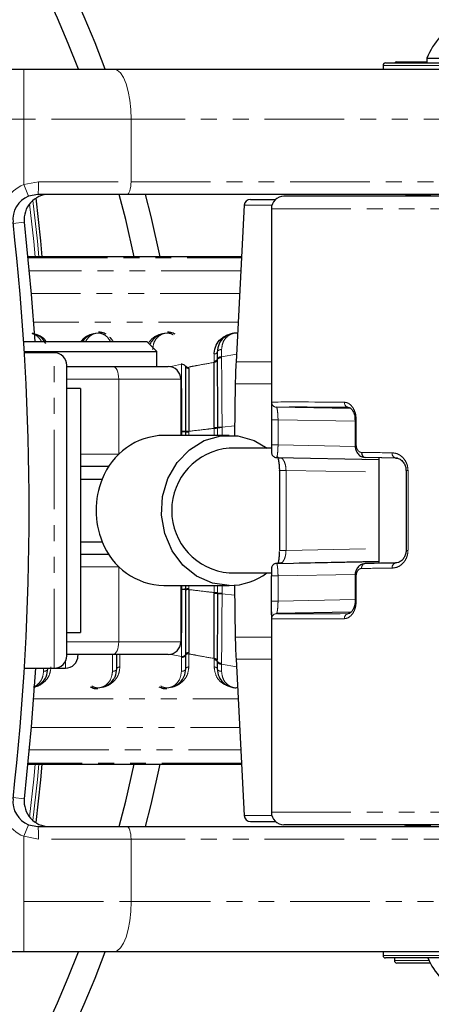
# Paper-space layout 'Surface plate' of a CAD drawing. Header units: millimetres. Extents: x 168 to 9474, y 459 to 8086.
# Tile 28 of 47: x 630 to 663, y 6046 to 6125. Entities that reach past the tile are written whole.
import ezdxf

# ---------------------------------------------------------------- set-up
doc = ezdxf.new("R2010")
doc.units = ezdxf.units.MM
doc.linetypes.add('PHANTOM', pattern=[12.7, 6.35, -1.27, 1.27, -1.27, 1.27, -1.27])
doc.layers.add('COMPONENT_GEOMETRY', color=7, linetype='Continuous')
doc.styles.add('SLDTEXTSTYLE0', font='TXT', dxfattribs={"width": 0.75})
doc.dimstyles.new('SLDDIMSTYLE0', dxfattribs={"dimtxt": 50, "dimasz": 3.302, "dimexe": 0, "dimexo": 0.0625, "dimgap": 12.5, "dimtad": 0, "dimtih": 1, "dimtoh": 1, "dimdec": 0, "dimrnd": 1e-09, "dimzin": 12, "dimdsep": 46, "dimtxsty": 'SLDTEXTSTYLE0', "dimsah": 1, "dimcen": 0.09, "dimadec": 0, "dimazin": 3, "dimtfac": 1, "dimtdec": 0, "dimtofl": 0, "dimtmove": 0, "dimatfit": 3, "dimfxl": 1, "dimfrac": 2, "dimtolj": 1, "dimtzin": 12, "dimarcsym": 0})

# ---------------------------------------------------------------- blocks, each defined once
blk = doc.blocks.new('_D_7')
at = {"layer": 'COMPONENT_GEOMETRY', "color": 7}
for p, q in [((383.679, 6084.071), (383.679, 3884.627)), ((4494.624, 6084.071), (4494.624, 3884.627)), ((383.679, 3887.802), (2365.262, 3887.802)), ((4494.624, 3887.802), (2513.04, 3887.802))]:
    blk.add_line(p, q, dxfattribs=at)
for points in [[(383.679, 3887.802), (386.981, 3887.294), (386.981, 3888.31)], [(4494.624, 3887.802), (4491.322, 3888.31), (4491.322, 3887.294)]]:
    blk.add_solid(points, dxfattribs=at)
at = {"layer": 'COMPONENT_GEOMETRY', "color": 7, "insert": (2365.262, 3912.568), "char_height": 50, "attachment_point": 1, "style": 'SLDTEXTSTYLE0'}
blk.add_mtext('4111', dxfattribs=at)

psp = doc.layouts.new('Surface plate')

# ---------------------------------------------------------------- linework, layer by layer
at = {"color": 7, "linetype": 'Continuous', "lineweight": 25}
for p, q in [((659.42, 6120.891), (659.42, 6120.591)), ((659.42, 6120.891), (659.42, 6120.591)), ((659.62, 6121.091), (676.72, 6121.091)), ((660.52, 6121.191), (662.92, 6121.191)), ((662.92, 6121.471), (662.92, 6121.091)), ((662.92, 6121.471), (673.42, 6121.471)), ((620.537, 6120.591), (630.762, 6120.591)), ((630.762, 6120.591), (637.944, 6120.591)), ((637.944, 6120.591), (680.352, 6120.591)), ((631.887, 6110.591), (631.137, 6110.445)), ((638.97, 6110.591), (631.887, 6110.591)), ((681.378, 6110.591), (638.97, 6110.591)), ((663.17, 6110.591), (663.17, 6110.441)), ((663.17, 6110.591), (663.17, 6110.441)), ((648.843, 6110.191), (650.845, 6110.191)), ((684.949, 6110.441), (651.506, 6110.441)), ((661.313, 6110.491), (663.17, 6110.491)), ((648.344, 6109.718), (647.689, 6097.213)), ((650.506, 6109.441), (650.506, 6093.43)), ((648.128, 6105.599), (631.09, 6105.599)), ((630.74, 6098.841), (640.579, 6098.841)), ((641.379, 6098.041), (640.579, 6098.841)), ((630.79, 6098.041), (641.379, 6098.041)), ((633.179, 6097.941), (630.797, 6097.941)), ((641.379, 6096.841), (641.379, 6098.041)), ((646.189, 6097.989), (646.189, 6097.415)), ((634.179, 6073.741), (634.179, 6096.941)), ((634.179, 6096.841), (637.882, 6096.841)), ((637.882, 6096.841), (642.279, 6096.841)), ((643.279, 6095.841), (643.279, 6091.341)), ((635.279, 6095.091), (634.179, 6095.091)), ((635.279, 6095.091), (635.279, 6075.591)), ((647.628, 6095.469), (647.556, 6091.324)), ((656.847, 6093.476), (650.923, 6093.586)), ((650.508, 6092.577), (650.508, 6090.577)), ((657.182, 6092.577), (657.182, 6090.577)), ((647.144, 6091.341), (641.933, 6091.341)), ((643.697, 6091.341), (643.697, 6091.602)), ((650.549, 6090.321), (647.144, 6090.321)), ((657.182, 6090.577), (657.182, 6090.577)), ((650.917, 6089.573), (659.07, 6089.423)), ((660.563, 6089.525), (657.998, 6089.573)), ((659.07, 6089.553), (659.07, 6081.13)), ((637.543, 6088.841), (635.279, 6088.841)), ((651.145, 6088.534), (651.145, 6082.149)), ((651.146, 6088.534), (651.145, 6088.534)), ((661.251, 6088.534), (661.251, 6082.149)), ((635.279, 6081.841), (637.543, 6081.841)), ((650.917, 6081.11), (659.07, 6081.26)), ((660.438, 6081.155), (657.998, 6081.11)), ((647.144, 6080.361), (650.509, 6080.361)), ((650.508, 6078.106), (650.508, 6080.106)), ((657.182, 6080.106), (657.182, 6078.106)), ((657.182, 6080.106), (657.182, 6080.106)), ((641.933, 6079.341), (647.144, 6079.341)), ((643.279, 6079.341), (643.279, 6074.841)), ((643.697, 6079.081), (643.697, 6079.341)), ((647.556, 6079.359), (647.628, 6075.214)), ((650.506, 6077.253), (650.506, 6061.241)), ((656.856, 6077.207), (650.923, 6077.097)), ((634.179, 6075.591), (635.279, 6075.591)), ((637.882, 6073.841), (634.179, 6073.841)), ((635.079, 6073.841), (635.079, 6073.742)), ((642.279, 6073.841), (637.882, 6073.841)), ((638.179, 6072.694), (638.179, 6073.841)), ((643.679, 6072.694), (643.679, 6073.792)), ((646.189, 6073.268), (646.189, 6072.694)), ((647.689, 6073.47), (648.344, 6060.965)), ((630.799, 6072.741), (633.179, 6072.741)), ((633.179, 6072.741), (634.079, 6072.741)), ((631.09, 6065.084), (648.128, 6065.084)), ((631.137, 6060.238), (631.887, 6060.091)), ((648.843, 6060.491), (650.845, 6060.491)), ((684.949, 6060.241), (651.506, 6060.241)), ((661.313, 6060.191), (663.17, 6060.191)), ((663.17, 6060.241), (663.17, 6060.091)), ((663.17, 6060.241), (663.17, 6060.091)), ((631.887, 6060.091), (638.97, 6060.091)), ((638.97, 6060.091), (681.378, 6060.091)), ((630.762, 6050.091), (620.537, 6050.091)), ((637.944, 6050.091), (630.762, 6050.091)), ((680.352, 6050.091), (637.944, 6050.091)), ((659.42, 6050.091), (659.42, 6049.791)), ((659.42, 6050.091), (659.42, 6049.791)), ((676.72, 6049.591), (659.62, 6049.591)), ((676.72, 6049.591), (659.62, 6049.591)), ((660.32, 6049.591), (660.32, 6049.391)), ((663.183, 6049.191), (660.52, 6049.191))]:
    psp.add_line(p, q, dxfattribs=at)
at = {"color": 8, "linetype": 'PHANTOM', "lineweight": 18}
for p, q in [((676.92, 6120.891), (659.42, 6120.891)), ((630.762, 6120.591), (630.762, 6116.591)), ((630.762, 6116.591), (620.854, 6116.591)), ((639.312, 6116.591), (630.762, 6116.591)), ((630.762, 6111.372), (630.762, 6116.591)), ((639.312, 6111.591), (639.312, 6116.591)), ((681.72, 6116.591), (639.312, 6116.591)), ((630.762, 6111.372), (631.934, 6111.591)), ((630.762, 6111.372), (631.137, 6110.445)), ((631.934, 6111.591), (639.312, 6111.591)), ((639.312, 6111.591), (681.72, 6111.591)), ((650.545, 6109.718), (648.344, 6109.718)), ((650.506, 6109.441), (685.188, 6109.441)), ((630.8, 6108.37), (629.911, 6108.271)), ((648.128, 6105.599), (631.09, 6105.599)), ((631.097, 6105.527), (648.125, 6105.527)), ((648.069, 6104.472), (631.197, 6104.472)), ((647.975, 6102.667), (631.356, 6102.667)), ((647.855, 6100.379), (631.534, 6100.379)), ((633.179, 6072.741), (633.179, 6097.941)), ((646.534, 6098.196), (646.534, 6097.614)), ((645.942, 6097.273), (645.942, 6097.841)), ((645.942, 6097.169), (645.942, 6097.273)), ((646.189, 6097.415), (646.189, 6097.353)), ((646.534, 6097.614), (647.721, 6097.821)), ((646.534, 6097.614), (646.534, 6097.55)), ((647.689, 6097.213), (650.506, 6097.213)), ((642.375, 6096.822), (643.334, 6097.014)), ((643.334, 6097.014), (643.334, 6097.082)), ((643.679, 6096.825), (643.679, 6096.891)), ((643.925, 6096.8), (643.925, 6096.756)), ((643.925, 6096.756), (643.925, 6096.691)), ((638.332, 6095.841), (634.179, 6095.841)), ((638.332, 6095.841), (638.332, 6089.841)), ((643.279, 6095.841), (638.332, 6095.841)), ((650.506, 6095.469), (647.628, 6095.469)), ((651.039, 6092.577), (650.508, 6092.577)), ((651.039, 6092.577), (657.182, 6092.464)), ((651.039, 6090.577), (651.039, 6092.577)), ((657.182, 6092.577), (657.279, 6092.577)), ((657.279, 6090.577), (657.279, 6092.577)), ((643.378, 6091.622), (643.378, 6091.667)), ((643.697, 6091.646), (643.697, 6091.676)), ((643.924, 6091.662), (643.924, 6091.632)), ((645.943, 6091.926), (645.943, 6091.967)), ((645.943, 6091.899), (645.943, 6091.926)), ((645.943, 6091.341), (645.943, 6091.899)), ((646.206, 6091.981), (646.207, 6091.94)), ((646.207, 6091.94), (646.207, 6091.911)), ((646.207, 6091.911), (646.207, 6091.341)), ((647.569, 6092.108), (646.576, 6091.999)), ((646.576, 6091.999), (646.576, 6091.957)), ((643.378, 6091.622), (643.279, 6091.609)), ((643.378, 6091.341), (643.378, 6091.622)), ((643.697, 6091.602), (643.697, 6091.646)), ((643.924, 6091.632), (643.924, 6091.588)), ((643.924, 6091.588), (643.924, 6091.341)), ((651.039, 6090.577), (650.508, 6090.577)), ((657.188, 6090.463), (651.039, 6090.577)), ((657.182, 6090.577), (657.279, 6090.577)), ((635.279, 6089.841), (638.332, 6089.841)), ((638.332, 6089.841), (638.332, 6089.816)), ((659.07, 6089.403), (651.24, 6089.548)), ((651.676, 6088.534), (651.146, 6088.534)), ((651.676, 6088.534), (659.07, 6088.397)), ((651.676, 6088.534), (651.676, 6082.149)), ((661.251, 6088.534), (661.407, 6088.534)), ((661.407, 6088.534), (661.407, 6082.149)), ((651.676, 6082.149), (659.07, 6082.286)), ((651.676, 6082.149), (651.145, 6082.149)), ((661.251, 6082.149), (661.407, 6082.149)), ((638.332, 6080.841), (635.279, 6080.841)), ((638.332, 6080.867), (638.332, 6080.841)), ((638.332, 6080.841), (638.332, 6074.841)), ((659.07, 6081.28), (651.24, 6081.135)), ((651.039, 6080.106), (650.508, 6080.106)), ((657.199, 6080.22), (651.039, 6080.106)), ((651.039, 6080.106), (651.039, 6078.106)), ((657.182, 6080.106), (657.279, 6080.106)), ((657.279, 6080.106), (657.279, 6078.106)), ((643.378, 6079.061), (643.279, 6079.074)), ((643.697, 6079.037), (643.697, 6079.081)), ((643.924, 6079.341), (643.924, 6079.095)), ((643.924, 6079.095), (643.924, 6079.051)), ((645.943, 6078.784), (645.943, 6079.341)), ((646.207, 6079.341), (646.207, 6078.772)), ((646.576, 6079.341), (646.576, 6078.726)), ((643.378, 6079.016), (643.378, 6079.061)), ((643.697, 6079.007), (643.697, 6079.036)), ((643.924, 6079.051), (643.924, 6079.021)), ((645.943, 6078.756), (645.943, 6078.784)), ((645.943, 6078.716), (645.943, 6078.756)), ((646.207, 6078.743), (646.206, 6078.702)), ((646.207, 6078.772), (646.207, 6078.743)), ((646.576, 6078.726), (646.576, 6078.684)), ((647.569, 6078.575), (646.576, 6078.684)), ((651.039, 6078.106), (650.508, 6078.106)), ((651.039, 6078.106), (657.182, 6078.219)), ((657.279, 6078.106), (657.182, 6078.106)), ((650.506, 6075.214), (647.628, 6075.214)), ((634.179, 6074.841), (638.332, 6074.841)), ((638.332, 6074.841), (643.279, 6074.841)), ((637.834, 6072.487), (637.834, 6073.841)), ((638.425, 6073.841), (638.425, 6072.841)), ((642.375, 6073.861), (643.334, 6073.668)), ((643.334, 6072.487), (643.334, 6073.601)), ((643.679, 6073.791), (643.679, 6073.858)), ((643.925, 6073.992), (643.925, 6073.883)), ((643.925, 6073.883), (643.925, 6072.841)), ((634.079, 6072.741), (634.079, 6073.306)), ((645.942, 6073.472), (645.942, 6073.514)), ((645.942, 6073.41), (645.942, 6073.472)), ((645.942, 6072.841), (645.942, 6073.41)), ((646.189, 6073.373), (646.189, 6073.33)), ((646.189, 6073.33), (646.189, 6073.268)), ((646.534, 6073.133), (646.534, 6073.069)), ((646.534, 6073.069), (647.721, 6072.861)), ((646.534, 6073.069), (646.534, 6072.487)), ((647.689, 6073.47), (650.506, 6073.47)), ((632.334, 6072.487), (632.334, 6072.741)), ((631.534, 6070.303), (647.855, 6070.303)), ((631.356, 6068.016), (647.975, 6068.016)), ((631.197, 6066.211), (648.069, 6066.211)), ((631.09, 6065.084), (648.128, 6065.084)), ((648.125, 6065.156), (631.097, 6065.156)), ((630.8, 6062.313), (629.911, 6062.412)), ((650.506, 6061.241), (685.188, 6061.241)), ((630.762, 6059.311), (631.137, 6060.238)), ((650.545, 6060.965), (648.344, 6060.965)), ((631.934, 6059.091), (630.762, 6059.311)), ((630.762, 6059.311), (630.762, 6054.091)), ((639.312, 6059.091), (631.934, 6059.091)), ((639.312, 6059.091), (639.312, 6054.091)), ((681.72, 6059.091), (639.312, 6059.091)), ((620.854, 6054.091), (630.762, 6054.091)), ((630.762, 6050.091), (630.762, 6054.091)), ((630.762, 6054.091), (639.312, 6054.091)), ((639.312, 6054.091), (681.72, 6054.091)), ((659.42, 6049.791), (676.92, 6049.791)), ((660.32, 6049.391), (663.082, 6049.391))]:
    psp.add_line(p, q, dxfattribs=at)
at = {"color": 8, "linetype": 'PHANTOM', "lineweight": 18, "flags": 128}
for points in [[(637.944, 6120.591), (638.211, 6120.515), (638.468, 6120.287), (638.704, 6119.917), (638.911, 6119.42), (639.082, 6118.814), (639.208, 6118.122), (639.286, 6117.372), (639.312, 6116.591)], [(639.312, 6111.591), (639.306, 6111.396), (639.286, 6111.209), (639.255, 6111.036), (639.212, 6110.884), (639.16, 6110.76), (639.101, 6110.668), (639.037, 6110.611), (638.97, 6110.591)], [(631.668, 6105.599), (631.548, 6106.815), (631.218, 6109.831)], [(631.48, 6110.105), (631.838, 6106.844), (631.962, 6105.599)], [(637.882, 6096.841), (637.97, 6096.822), (638.054, 6096.765), (638.132, 6096.673), (638.2, 6096.549), (638.256, 6096.397), (638.298, 6096.224), (638.323, 6096.036), (638.332, 6095.841)], [(637.882, 6073.841), (637.97, 6073.861), (638.054, 6073.918), (638.132, 6074.01), (638.2, 6074.134), (638.256, 6074.286), (638.298, 6074.459), (638.323, 6074.646), (638.332, 6074.841)], [(631.218, 6060.852), (631.548, 6063.868), (631.668, 6065.084)], [(631.962, 6065.084), (631.838, 6063.838), (631.48, 6060.578)], [(638.97, 6060.091), (639.037, 6060.072), (639.101, 6060.015), (639.16, 6059.923), (639.212, 6059.799), (639.255, 6059.647), (639.286, 6059.474), (639.306, 6059.286), (639.312, 6059.091)], [(637.944, 6050.091), (638.211, 6050.168), (638.468, 6050.396), (638.704, 6050.766), (638.911, 6051.263), (639.082, 6051.869), (639.208, 6052.561), (639.286, 6053.311), (639.312, 6054.091)]]:
    psp.add_lwpolyline(points, dxfattribs=at)
at = {"color": 7, "linetype": 'Continuous', "lineweight": 25, "flags": 128}
for points in [[(639.562, 6105.599), (638.885, 6108.575), (638.37, 6110.591)], [(640.438, 6110.591), (640.881, 6108.83), (641.605, 6105.599)], [(631.707, 6110.275), (632.083, 6106.869), (632.208, 6105.599)], [(630.8, 6108.37), (631.359, 6102.628), (631.64, 6098.841)], [(647.144, 6079.341), (645.8, 6079.53), (644.54, 6080.084), (643.444, 6080.968), (642.581, 6082.126), (642.004, 6083.487), (641.75, 6084.965), (641.835, 6086.466), (642.254, 6087.896), (642.98, 6089.166), (643.967, 6090.196), (645.155, 6090.92), (646.467, 6091.294), (647.822, 6091.294), (649.134, 6090.92), (650.159, 6090.321)], [(650.917, 6081.11), (650.84, 6081.101), (650.796, 6081.089)], [(631.697, 6072.741), (631.359, 6068.054), (630.8, 6062.313)], [(632.208, 6065.084), (632.083, 6063.814), (631.707, 6060.408)], [(638.37, 6060.091), (638.885, 6062.108), (639.562, 6065.084)], [(641.605, 6065.084), (640.881, 6061.853), (640.438, 6060.091)]]:
    psp.add_lwpolyline(points, dxfattribs=at)
at = {"color": 7, "linetype": 'Continuous', "lineweight": 25}
for centre, radius, start, end in [((543.679, 6085.341), 158.5, 13.27092, 135), ((543.679, 6085.341), 160, 135, 345.74694), ((543.679, 6085.341), 158.5, 135, 346.74539), ((543.679, 6085.341), 100, 20.6403, 339.3597), ((543.679, 6085.341), 98, 21.0814, 338.9186), ((668.17, 6119.392), 5.647, 117.70087, 158.38979), ((659.62, 6120.891), 0.2, 90, 180), ((660.52, 6120.991), 0.2, 90, 150), ((632.787, 6108.591), 2, 90, 186.35649), ((631.887, 6108.591), 2, 112.04166, 186.35649), ((648.843, 6109.691), 0.5, 90, 177), ((651.506, 6109.441), 1, 90, 180), ((661.313, 6109.991), 0.5, 90, 115.84193), ((423.179, 6085.341), 208, 353.64351, 6.35649), ((633.179, 6096.941), 1, 0, 90), ((697.62, 6094.596), 50, 177, 179), ((642.279, 6095.841), 1, 0, 90), ((642.053, 6085.974), 5.369, 91.28485, 159.64484), ((647.554, 6085.341), 4.997, 94.70681, 265.29319), ((650.923, 6089.972), 0.399, 245.26176, 269.07235), ((658.065, 6089.927), 0.361, 172.72817, 259.27056), ((643.122, 6085.341), 6.595, 157.72302, 202.27698), ((642.078, 6084.744), 5.405, 200.61368, 268.45663), ((647.111, 6084.404), 5.063, 270.37442, 307.01307), ((697.62, 6076.087), 50, 181, 183), ((642.279, 6074.841), 1, 270, 0), ((633.179, 6073.741), 1, 270, 0), ((634.079, 6073.741), 1, 270, 0), ((631.887, 6062.091), 2, 173.64351, 247.95834), ((632.787, 6062.091), 2, 173.64351, 270), ((651.506, 6061.241), 1, 180, 270), ((648.843, 6060.991), 0.5, 183, 270), ((661.313, 6060.691), 0.5, 244.15807, 270), ((659.62, 6049.791), 0.2, 180, 270), ((660.52, 6049.391), 0.2, 180, 270), ((668.17, 6051.841), 5.647, 203.47789, 242.29913)]:
    psp.add_arc(centre, radius, start, end, dxfattribs=at)
at = {"color": 8, "linetype": 'PHANTOM', "lineweight": 18}
for centre, radius, start, end in [((631.887, 6108.591), 3, 112.04166, 186.35649), ((626.57, 6111.342), 5.37, 351.96611, 2.66233), ((645.968, 6097.513), 0.241, 263.77682, 336.05829), ((646.497, 6097.278), 0.338, 83.77682, 156.05829), ((643.374, 6096.678), 0.338, 25.61759, 96.79022), ((643.896, 6096.931), 0.242, 206.04079, 276.883), ((650.93, 6093.985), 0.4, 179.99124, 269.02052), ((656.699, 6093.948), 0.366, 174.07079, 261.52084), ((643.875, 6092.743), 1.082, 260.53807, 272.6216), ((645.991, 6093.503), 1.537, 268.20123, 278.05155), ((645.996, 6093.614), 1.715, 268.21149, 277.03687), ((646.504, 6089.618), 2.381, 88.28304, 97.18478), ((643.443, 6090.098), 1.525, 80.42762, 92.43389), ((643.878, 6092.677), 1.09, 260.43264, 272.43283), ((660.492, 6089.889), 0.354, 170.51852, 254.68342), ((658.065, 6080.755), 0.361, 100.72944, 187.27183), ((660.492, 6080.793), 0.354, 105.31658, 189.48148), ((643.443, 6080.585), 1.525, 267.56611, 279.57238), ((643.878, 6078.006), 1.09, 87.56717, 99.56736), ((643.875, 6077.939), 1.082, 87.3784, 99.46193), ((645.996, 6077.069), 1.715, 82.96313, 91.78851), ((645.991, 6077.18), 1.537, 81.94845, 91.79877), ((646.504, 6081.065), 2.381, 262.81522, 271.71696), ((650.93, 6076.697), 0.4, 90.97948, 180.00876), ((656.699, 6076.735), 0.366, 98.47916, 185.92921), ((643.374, 6074.004), 0.338, 263.20978, 334.38241), ((643.896, 6073.752), 0.242, 83.11699, 153.95921), ((645.968, 6073.273), 0.242, 24.27163, 96.07995), ((645.968, 6073.17), 0.241, 23.94171, 96.22318), ((646.497, 6073.405), 0.338, 203.94171, 276.22318), ((631.887, 6062.091), 3, 173.64351, 247.95834), ((626.57, 6059.341), 5.37, 357.33767, 8.03389)]:
    psp.add_arc(centre, radius, start, end, dxfattribs=at)
for centre, major_axis, ratio, start_param, end_param in [((678.506, 6093.526), (28, -0.453), 0.005884, 2.484714, 3.100424), ((678.5, 6093.126), (27.6, -0.453), 0.005969, 2.484717, 3.100427), ((678.506, 6089.526), (28, -0.453), 0.005884, 2.286203, 2.408156), ((678.5, 6089.126), (27.6, -0.453), 0.005969, 2.286206, 2.408159), ((678.506, 6081.156), (28, 0.453), 0.005884, 3.875029, 3.996982), ((678.5, 6081.556), (27.6, 0.453), 0.005969, 3.875026, 3.996979), ((678.5, 6077.556), (27.6, 0.453), 0.005969, 3.182759, 3.798469), ((678.506, 6077.156), (28, 0.453), 0.005884, 3.182761, 3.798472)]:
    psp.add_ellipse(centre, major_axis=major_axis, ratio=ratio, start_param=start_param, end_param=end_param, dxfattribs=at)
at = {"color": 7, "linetype": 'Continuous', "lineweight": 25}
for centre, major_axis, start_param, end_param in [((678.5, 6089.126), (27.6, -0.453), 3.176984, 3.298937), ((678.5, 6081.556), (27.6, 0.453), 2.984248, 3.106201)]:
    psp.add_ellipse(centre, major_axis=major_axis, ratio=0.005969, start_param=start_param, end_param=end_param, dxfattribs=at)
for points, knots in [([(637.327, 6099.418), (637.219, 6099.471), (637.034, 6099.563), (636.814, 6099.575), (636.722, 6099.58)], [0, 0, 0, 0, 0.582959, 1, 1, 1, 1]), ([(642.827, 6099.418), (642.719, 6099.471), (642.534, 6099.563), (642.314, 6099.575), (642.222, 6099.58)], [0, 0, 0, 0, 0.582959, 1, 1, 1, 1]), ([(632.519, 6098.669), (632.418, 6098.832), (632.248, 6099.105), (631.852, 6099.353), (631.579, 6099.461), (631.446, 6099.473), (631.423, 6099.475)], [0, 0, 0, 0, 0.456921, 0.767867, 0.959152, 1, 1, 1, 1]), ([(636.331, 6099.457), (636.298, 6099.449), (636.137, 6099.405), (635.791, 6099.233), (635.549, 6099.014), (635.454, 6098.847), (635.451, 6098.841)], [0, 0, 0, 0, 0.081369, 0.39528, 0.980228, 1, 1, 1, 1]), ([(637.885, 6098.841), (637.834, 6098.929), (637.765, 6099.047), (637.649, 6099.143), (637.619, 6099.168)], [0, 0, 0, 0, 0.746078, 1, 1, 1, 1]), ([(641.831, 6099.457), (641.798, 6099.449), (641.637, 6099.405), (641.285, 6099.235), (641.017, 6098.943), (640.845, 6098.704), (640.826, 6098.609), (640.823, 6098.597)], [0, 0, 0, 0, 0.0629719, 0.3059102, 0.7586061, 0.968464, 1, 1, 1, 1]), ([(645.942, 6097.841), (645.942, 6097.865), (645.946, 6098.106), (646.058, 6098.543), (646.411, 6099.032), (646.863, 6099.313), (647.169, 6099.436), (647.312, 6099.45), (647.323, 6099.451)], [0, 0, 0, 0, 0.034092, 0.345994, 0.646826, 0.854084, 0.988686, 1, 1, 1, 1]), ([(647.808, 6099.486), (647.766, 6099.492), (647.62, 6099.512), (647.359, 6099.473), (647.008, 6099.358), (646.616, 6099.091), (646.269, 6098.627), (646.217, 6098.213), (646.189, 6097.989)], [0, 0, 0, 0, 0.041508, 0.143391, 0.250153, 0.424353, 0.689715, 1, 1, 1, 1]), ([(645.943, 6091.967), (645.943, 6092.04), (645.943, 6092.999), (645.942, 6094.335), (645.942, 6095.898), (645.942, 6096.68), (645.942, 6097.102), (645.942, 6097.169)], [0, 0, 0, 0, 0.038421, 0.501138, 0.704054, 0.953619, 1, 1, 1, 1]), ([(646.189, 6097.352), (646.189, 6097.27), (646.191, 6096.824), (646.194, 6096.005), (646.2, 6094.338), (646.204, 6092.961), (646.206, 6091.981)], [0, 0, 0, 0, 0.055685, 0.303138, 0.50423, 1, 1, 1, 1]), ([(643.697, 6091.676), (643.696, 6091.773), (643.694, 6092.719), (643.69, 6094.048), (643.684, 6095.66), (643.681, 6096.402), (643.679, 6096.825)], [0, 0, 0, 0, 0.051672, 0.505066, 0.717512, 1, 1, 1, 1]), ([(643.925, 6096.691), (643.925, 6096.661), (643.925, 6096.263), (643.925, 6095.51), (643.925, 6093.896), (643.924, 6092.585), (643.924, 6091.662)], [0, 0, 0, 0, 0.021195, 0.282969, 0.495586, 1, 1, 1, 1]), ([(650.511, 6093.795), (650.509, 6093.75), (650.505, 6093.63), (650.507, 6093.281), (650.508, 6092.894), (650.508, 6092.655), (650.508, 6092.577)], [0, 0, 0, 0, 0.200944, 0.5335, 0.849233, 1, 1, 1, 1]), ([(656.664, 6093.572), (656.698, 6093.571), (656.763, 6093.569), (656.942, 6093.409), (657.088, 6093.144), (657.175, 6092.848), (657.174, 6092.649), (657.174, 6092.577)], [0, 0, 0, 0, 0.239021, 0.46323, 0.666668, 0.879951, 1, 1, 1, 1]), ([(650.508, 6090.577), (650.508, 6090.547), (650.508, 6090.449), (650.509, 6090.341), (650.509, 6090.286), (650.509, 6090.283)], [0, 0, 0, 0, 0.293007, 0.958254, 1, 1, 1, 1]), ([(650.51, 6090.283), (650.51, 6090.242), (650.511, 6090.131), (650.515, 6090.023), (650.519, 6089.953), (650.531, 6089.881), (650.558, 6089.801), (650.611, 6089.715), (650.682, 6089.644), (650.741, 6089.622), (650.759, 6089.615)], [0, 0, 0, 0, 0.13772, 0.381793, 0.545478, 0.633775, 0.708839, 0.812444, 0.940276, 1, 1, 1, 1]), ([(657.19, 6090.577), (657.188, 6090.535), (657.18, 6090.369), (657.268, 6090.076), (657.462, 6089.786), (657.726, 6089.605), (657.912, 6089.587), (657.997, 6089.578)], [0, 0, 0, 0, 0.082159, 0.32898, 0.593444, 0.813621, 1, 1, 1, 1]), ([(651.004, 6089.622), (651.007, 6089.617), (651.02, 6089.585), (651.066, 6089.423), (651.115, 6089.126), (651.144, 6088.793), (651.143, 6088.598), (651.142, 6088.534)], [0, 0, 0, 0, 0.048838, 0.289747, 0.602162, 0.869881, 1, 1, 1, 1]), ([(660.42, 6089.522), (660.513, 6089.517), (660.7, 6089.509), (660.971, 6089.297), (661.156, 6089.015), (661.246, 6088.748), (661.243, 6088.589), (661.242, 6088.533)], [0, 0, 0, 0, 0.262738, 0.529198, 0.738317, 0.908061, 1, 1, 1, 1]), ([(635.279, 6087.841), (635.49, 6087.841), (636.068, 6087.841), (636.65, 6087.841), (637.02, 6087.841)], [0, 0, 0, 0, 0.366291, 1, 1, 1, 1]), ([(635.279, 6082.841), (635.49, 6082.841), (636.068, 6082.841), (636.65, 6082.841), (637.02, 6082.841)], [0, 0, 0, 0, 0.366291, 1, 1, 1, 1]), ([(651.141, 6082.058), (651.14, 6081.991), (651.139, 6081.791), (651.105, 6081.491), (651.064, 6081.252), (651.042, 6081.184), (651.038, 6081.172)], [0, 0, 0, 0, 0.180362, 0.533424, 0.916142, 1, 1, 1, 1]), ([(661.25, 6082.149), (661.25, 6082.144), (661.26, 6082.043), (661.215, 6081.836), (661.1, 6081.56), (660.9, 6081.323), (660.649, 6081.16), (660.482, 6081.153), (660.402, 6081.15)], [0, 0, 0, 0, 0.00821, 0.166547, 0.333583, 0.531421, 0.774882, 1, 1, 1, 1]), ([(650.797, 6081.086), (650.764, 6081.074), (650.697, 6081.048), (650.622, 6080.979), (650.571, 6080.906), (650.542, 6080.839), (650.529, 6080.788), (650.522, 6080.748), (650.516, 6080.688), (650.512, 6080.595), (650.509, 6080.415), (650.508, 6080.239), (650.508, 6080.136), (650.508, 6080.106)], [0, 0, 0, 0, 0.0786911, 0.1561842, 0.2222995, 0.2778493, 0.3214575, 0.3604929, 0.4181091, 0.5944881, 0.7748673, 0.9325487, 1, 1, 1, 1]), ([(657.994, 6081.099), (657.912, 6081.093), (657.732, 6081.081), (657.49, 6080.917), (657.299, 6080.665), (657.189, 6080.376), (657.195, 6080.18), (657.197, 6080.106)], [0, 0, 0, 0, 0.1802367, 0.3919661, 0.6130173, 0.8546596, 1, 1, 1, 1]), ([(643.679, 6073.858), (643.679, 6073.89), (643.681, 6074.298), (643.684, 6075.069), (643.69, 6076.72), (643.694, 6078.063), (643.697, 6079.007)], [0, 0, 0, 0, 0.022107, 0.283651, 0.496206, 1, 1, 1, 1]), ([(643.924, 6079.021), (643.924, 6078.928), (643.924, 6078.007), (643.925, 6076.711), (643.925, 6075.134), (643.925, 6074.407), (643.925, 6073.992)], [0, 0, 0, 0, 0.050673, 0.503819, 0.716324, 1, 1, 1, 1]), ([(645.942, 6073.514), (645.942, 6073.581), (645.942, 6074.004), (645.942, 6074.786), (645.942, 6076.412), (645.943, 6077.758), (645.943, 6078.716)], [0, 0, 0, 0, 0.0466064, 0.2962956, 0.499313, 1, 1, 1, 1]), ([(646.206, 6078.702), (646.206, 6078.627), (646.204, 6077.647), (646.2, 6076.28), (646.194, 6074.678), (646.191, 6073.876), (646.189, 6073.441), (646.189, 6073.373)], [0, 0, 0, 0, 0.038183, 0.500666, 0.703622, 0.953369, 1, 1, 1, 1]), ([(650.508, 6077.007), (650.507, 6077.017), (650.505, 6077.107), (650.507, 6077.407), (650.508, 6077.788), (650.508, 6078.028), (650.508, 6078.106)], [0, 0, 0, 0, 0.047595, 0.443972, 0.820299, 1, 1, 1, 1]), ([(657.179, 6078.105), (657.18, 6078.091), (657.188, 6077.962), (657.143, 6077.715), (657.033, 6077.416), (656.875, 6077.202), (656.728, 6077.103), (656.676, 6077.104), (656.652, 6077.104)], [0, 0, 0, 0, 0.023937, 0.213792, 0.408242, 0.610928, 0.824119, 1, 1, 1, 1]), ([(631.533, 6071.229), (631.55, 6071.232), (631.697, 6071.255), (631.981, 6071.4), (632.314, 6071.669), (632.607, 6072.11), (632.652, 6072.473), (632.679, 6072.694)], [0, 0, 0, 0, 0.0195933, 0.1741109, 0.4023389, 0.6370378, 1, 1, 1, 1]), ([(637.036, 6071.225), (637.069, 6071.234), (637.23, 6071.277), (637.58, 6071.448), (637.864, 6071.736), (638.116, 6072.168), (638.153, 6072.473), (638.179, 6072.694)], [0, 0, 0, 0, 0.0414369, 0.2012956, 0.4991793, 0.6372704, 1, 1, 1, 1]), ([(642.536, 6071.225), (642.569, 6071.234), (642.73, 6071.277), (643.08, 6071.448), (643.364, 6071.736), (643.616, 6072.168), (643.653, 6072.473), (643.679, 6072.694)], [0, 0, 0, 0, 0.041437, 0.201296, 0.499179, 0.63727, 1, 1, 1, 1]), ([(646.189, 6072.694), (646.216, 6072.473), (646.265, 6072.074), (646.594, 6071.619), (646.972, 6071.341), (647.339, 6071.212), (647.621, 6071.171), (647.767, 6071.191), (647.808, 6071.196)], [0, 0, 0, 0, 0.30587, 0.554704, 0.73129, 0.855194, 0.959996, 1, 1, 1, 1]), ([(636.04, 6071.265), (636.148, 6071.212), (636.333, 6071.12), (636.553, 6071.108), (636.645, 6071.103)], [0, 0, 0, 0, 0.582959, 1, 1, 1, 1]), ([(641.54, 6071.265), (641.648, 6071.212), (641.833, 6071.12), (642.053, 6071.108), (642.145, 6071.103)], [0, 0, 0, 0, 0.582959, 1, 1, 1, 1])]:
    psp.add_open_spline(points, degree=3, knots=knots, dxfattribs=at)
at = {"color": 8, "linetype": 'PHANTOM', "lineweight": 18}
for points, knots in [([(632.167, 6098.841), (632.086, 6098.972), (631.953, 6099.188), (631.669, 6099.398), (631.483, 6099.454), (631.423, 6099.472)], [0, 0, 0, 0, 0.507087, 0.841264, 1, 1, 1, 1]), ([(631.424, 6099.464), (631.474, 6099.46), (631.656, 6099.446), (631.996, 6099.318), (632.348, 6099.119), (632.484, 6098.919), (632.537, 6098.841)], [0, 0, 0, 0, 0.097436, 0.355754, 0.751941, 1, 1, 1, 1]), ([(635.314, 6098.841), (635.435, 6098.978), (635.638, 6099.207), (636.009, 6099.375), (636.2, 6099.426), (636.241, 6099.436)], [0, 0, 0, 0, 0.536909, 0.901806, 1, 1, 1, 1]), ([(637.667, 6098.841), (637.587, 6098.973), (637.455, 6099.192), (637.15, 6099.402), (636.889, 6099.496), (636.662, 6099.518), (636.437, 6099.485), (636.195, 6099.387), (635.905, 6099.18), (635.774, 6098.972), (635.692, 6098.841)], [0, 0, 0, 0, 0.211131, 0.350207, 0.437597, 0.506092, 0.574437, 0.663676, 0.789162, 1, 1, 1, 1]), ([(640.684, 6098.68), (640.701, 6098.709), (640.818, 6098.917), (641.112, 6099.185), (641.509, 6099.376), (641.7, 6099.426), (641.741, 6099.436)], [0, 0, 0, 0, 0.087955, 0.617141, 0.918818, 1, 1, 1, 1]), ([(642.682, 6099.357), (642.655, 6099.376), (642.57, 6099.438), (642.387, 6099.494), (642.163, 6099.518), (641.937, 6099.485), (641.694, 6099.387), (641.408, 6099.178), (641.111, 6098.785), (641.063, 6098.416), (641.034, 6098.196)], [0, 0, 0, 0, 0.039867, 0.126673, 0.194708, 0.262596, 0.351237, 0.475884, 0.688008, 1, 1, 1, 1]), ([(647.808, 6099.496), (647.76, 6099.503), (647.644, 6099.518), (647.437, 6099.484), (647.194, 6099.388), (646.908, 6099.177), (646.611, 6098.785), (646.563, 6098.416), (646.534, 6098.196)], [0, 0, 0, 0, 0.057028, 0.136523, 0.240319, 0.386276, 0.634666, 1, 1, 1, 1]), ([(646.189, 6097.989), (646.195, 6098.007), (646.211, 6098.057), (646.28, 6098.127), (646.396, 6098.185), (646.488, 6098.192), (646.534, 6098.196)], [0, 0, 0, 0, 0.161092, 0.440728, 0.720364, 1, 1, 1, 1]), ([(643.925, 6096.8), (644.151, 6096.842), (644.823, 6096.968), (645.496, 6097.088), (645.942, 6097.169)], [0, 0, 0, 0, 0.336526, 1, 1, 1, 1]), ([(646.189, 6097.353), (646.181, 6097.33), (646.165, 6097.284), (646.106, 6097.228), (646.03, 6097.185), (645.971, 6097.174), (645.942, 6097.169)], [0, 0, 0, 0, 0.250067, 0.5000787, 0.75005, 1, 1, 1, 1]), ([(646.189, 6097.353), (646.195, 6097.37), (646.211, 6097.417), (646.28, 6097.484), (646.396, 6097.539), (646.488, 6097.546), (646.534, 6097.549)], [0, 0, 0, 0, 0.160996, 0.440664, 0.720332, 1, 1, 1, 1]), ([(646.534, 6097.55), (646.539, 6097.018), (646.547, 6096.212), (646.561, 6094.368), (646.57, 6093.008), (646.576, 6091.999)], [0, 0, 0, 0, 0.331863, 0.504238, 1, 1, 1, 1]), ([(643.378, 6091.667), (643.377, 6091.806), (643.373, 6092.447), (643.366, 6093.429), (643.357, 6094.477), (643.347, 6095.674), (643.339, 6096.446), (643.334, 6097.014)], [0, 0, 0, 0, 0.071059, 0.328707, 0.508594, 0.637825, 1, 1, 1, 1]), ([(643.679, 6096.891), (643.687, 6096.873), (643.702, 6096.836), (643.761, 6096.792), (643.837, 6096.762), (643.896, 6096.758), (643.925, 6096.756)], [0, 0, 0, 0, 0.249999, 0.499999, 0.749999, 1, 1, 1, 1]), ([(650.53, 6093.985), (650.523, 6093.975), (650.514, 6093.961), (650.512, 6093.832), (650.511, 6093.795)], [0, 0, 0, 0, 0.7121545, 1, 1, 1, 1]), ([(651.039, 6092.577), (651.038, 6092.632), (651.035, 6092.804), (651.018, 6093.085), (650.987, 6093.359), (650.951, 6093.547), (650.932, 6093.573), (650.923, 6093.586)], [0, 0, 0, 0, 0.100508, 0.312181, 0.53761, 0.768432, 1, 1, 1, 1]), ([(657.279, 6092.577), (657.268, 6092.729), (657.248, 6093.032), (657.092, 6093.439), (656.864, 6093.759), (656.598, 6093.952), (656.415, 6093.975), (656.335, 6093.985)], [0, 0, 0, 0, 0.199752, 0.399876, 0.607041, 0.826549, 1, 1, 1, 1]), ([(643.697, 6091.646), (643.693, 6091.648), (643.682, 6091.653), (643.622, 6091.66), (643.514, 6091.666), (643.423, 6091.667), (643.378, 6091.667)], [0, 0, 0, 0, 0.161023, 0.440682, 0.720341, 1, 1, 1, 1]), ([(645.943, 6091.899), (645.743, 6091.876), (645.07, 6091.799), (644.397, 6091.719), (643.924, 6091.662)], [0, 0, 0, 0, 0.297159, 1, 1, 1, 1]), ([(646.576, 6091.957), (646.53, 6091.957), (646.437, 6091.957), (646.315, 6091.952), (646.238, 6091.946), (646.215, 6091.942), (646.207, 6091.94)], [0, 0, 0, 0, 0.279621, 0.559243, 0.838864, 1, 1, 1, 1]), ([(646.576, 6091.957), (646.576, 6091.857), (646.576, 6091.652), (646.576, 6091.447), (646.576, 6091.341)], [0, 0, 0, 0, 0.486157, 1, 1, 1, 1]), ([(650.917, 6089.573), (650.93, 6089.586), (650.956, 6089.612), (650.994, 6089.807), (651.022, 6090.087), (651.036, 6090.362), (651.038, 6090.527), (651.039, 6090.577)], [0, 0, 0, 0, 0.229764, 0.461988, 0.689005, 0.904491, 1, 1, 1, 1]), ([(657.707, 6089.973), (657.667, 6089.978), (657.58, 6089.988), (657.458, 6090.072), (657.358, 6090.209), (657.291, 6090.382), (657.283, 6090.512), (657.279, 6090.577)], [0, 0, 0, 0, 0.18302, 0.400043, 0.604373, 0.802384, 1, 1, 1, 1]), ([(651.676, 6088.534), (651.675, 6088.556), (651.673, 6088.671), (651.658, 6088.81), (651.613, 6089.041), (651.53, 6089.285), (651.388, 6089.501), (651.29, 6089.532), (651.24, 6089.548)], [0, 0, 0, 0, 0.037552, 0.192543, 0.235301, 0.473994, 0.7355, 1, 1, 1, 1]), ([(661.407, 6088.534), (661.395, 6088.676), (661.371, 6088.96), (661.189, 6089.344), (660.918, 6089.662), (660.556, 6089.896), (660.283, 6089.93), (660.142, 6089.948)], [0, 0, 0, 0, 0.178374, 0.356819, 0.547919, 0.766995, 1, 1, 1, 1]), ([(651.676, 6082.149), (651.675, 6082.127), (651.673, 6082.012), (651.658, 6081.873), (651.613, 6081.641), (651.53, 6081.398), (651.388, 6081.182), (651.29, 6081.151), (651.24, 6081.135)], [0, 0, 0, 0, 0.0375523, 0.1925426, 0.2353011, 0.4739942, 0.7354998, 1, 1, 1, 1]), ([(661.407, 6082.149), (661.395, 6082.007), (661.371, 6081.723), (661.189, 6081.339), (660.918, 6081.021), (660.556, 6080.787), (660.283, 6080.753), (660.142, 6080.735)], [0, 0, 0, 0, 0.178374, 0.356819, 0.547919, 0.766995, 1, 1, 1, 1]), ([(650.917, 6081.11), (650.93, 6081.097), (650.956, 6081.071), (650.994, 6080.876), (651.022, 6080.596), (651.036, 6080.32), (651.038, 6080.156), (651.039, 6080.106)], [0, 0, 0, 0, 0.229764, 0.461988, 0.689005, 0.904491, 1, 1, 1, 1]), ([(657.707, 6080.71), (657.667, 6080.705), (657.58, 6080.694), (657.458, 6080.61), (657.358, 6080.474), (657.291, 6080.3), (657.283, 6080.171), (657.279, 6080.106)], [0, 0, 0, 0, 0.18302, 0.400043, 0.604373, 0.802384, 1, 1, 1, 1]), ([(643.378, 6079.061), (643.378, 6079.098), (643.378, 6079.191), (643.378, 6079.284), (643.378, 6079.341)], [0, 0, 0, 0, 0.389424, 1, 1, 1, 1]), ([(643.334, 6073.668), (643.339, 6074.238), (643.347, 6075.011), (643.357, 6076.211), (643.366, 6077.259), (643.373, 6078.239), (643.377, 6078.879), (643.378, 6079.016)], [0, 0, 0, 0, 0.363104, 0.492334, 0.672218, 0.929868, 1, 1, 1, 1]), ([(643.697, 6079.036), (643.693, 6079.035), (643.682, 6079.03), (643.622, 6079.023), (643.514, 6079.017), (643.423, 6079.016), (643.378, 6079.016)], [0, 0, 0, 0, 0.161031, 0.440687, 0.720344, 1, 1, 1, 1]), ([(645.943, 6078.784), (645.743, 6078.807), (645.07, 6078.884), (644.397, 6078.964), (643.924, 6079.021)], [0, 0, 0, 0, 0.297159, 1, 1, 1, 1]), ([(646.576, 6078.725), (646.53, 6078.726), (646.437, 6078.726), (646.315, 6078.731), (646.238, 6078.737), (646.215, 6078.741), (646.207, 6078.743)], [0, 0, 0, 0, 0.279621, 0.559243, 0.838864, 1, 1, 1, 1]), ([(646.576, 6078.684), (646.575, 6078.524), (646.571, 6077.861), (646.565, 6076.86), (646.557, 6075.815), (646.548, 6074.559), (646.54, 6073.746), (646.534, 6073.133)], [0, 0, 0, 0, 0.078702, 0.324589, 0.496687, 0.620034, 1, 1, 1, 1]), ([(651.039, 6078.106), (651.038, 6078.05), (651.035, 6077.879), (651.018, 6077.598), (650.987, 6077.324), (650.951, 6077.136), (650.932, 6077.11), (650.923, 6077.097)], [0, 0, 0, 0, 0.100508, 0.312181, 0.53761, 0.768432, 1, 1, 1, 1]), ([(657.279, 6078.106), (657.268, 6077.954), (657.248, 6077.65), (657.092, 6077.244), (656.864, 6076.924), (656.598, 6076.731), (656.415, 6076.708), (656.335, 6076.697)], [0, 0, 0, 0, 0.199752, 0.399876, 0.607041, 0.826549, 1, 1, 1, 1]), ([(650.53, 6076.697), (650.524, 6076.712), (650.512, 6076.741), (650.509, 6076.922), (650.508, 6077.007)], [0, 0, 0, 0, 0.53209, 1, 1, 1, 1]), ([(643.334, 6073.601), (643.379, 6073.604), (643.471, 6073.611), (643.587, 6073.664), (643.656, 6073.729), (643.673, 6073.775), (643.679, 6073.792)], [0, 0, 0, 0, 0.279617, 0.559234, 0.838851, 1, 1, 1, 1]), ([(643.334, 6073.601), (643.334, 6073.601), (643.334, 6073.623), (643.334, 6073.646), (643.334, 6073.668)], [0, 0, 0, 0, 0.0095779, 1, 1, 1, 1]), ([(643.925, 6073.883), (643.896, 6073.884), (643.837, 6073.888), (643.761, 6073.869), (643.702, 6073.836), (643.687, 6073.806), (643.679, 6073.791)], [0, 0, 0, 0, 0.249976, 0.499962, 0.749967, 1, 1, 1, 1]), ([(643.925, 6073.883), (644.151, 6073.84), (644.823, 6073.715), (645.496, 6073.594), (645.942, 6073.514)], [0, 0, 0, 0, 0.3365034, 1, 1, 1, 1]), ([(632.925, 6072.841), (632.896, 6072.606), (632.847, 6072.217), (632.525, 6071.742), (632.149, 6071.441), (631.791, 6071.272), (631.584, 6071.244), (631.534, 6071.237)], [0, 0, 0, 0, 0.340189, 0.562867, 0.787172, 0.948054, 1, 1, 1, 1]), ([(638.425, 6072.841), (638.397, 6072.606), (638.358, 6072.28), (638.081, 6071.815), (637.759, 6071.497), (637.358, 6071.307), (637.167, 6071.257), (637.126, 6071.246)], [0, 0, 0, 0, 0.35082, 0.485426, 0.783992, 0.954198, 1, 1, 1, 1]), ([(643.925, 6072.841), (643.897, 6072.606), (643.858, 6072.28), (643.581, 6071.815), (643.259, 6071.497), (642.858, 6071.307), (642.667, 6071.257), (642.626, 6071.246)], [0, 0, 0, 0, 0.35082, 0.485426, 0.783992, 0.954198, 1, 1, 1, 1]), ([(646.788, 6071.437), (646.672, 6071.508), (646.356, 6071.702), (646.03, 6072.181), (645.973, 6072.608), (645.942, 6072.841)], [0, 0, 0, 0, 0.207898, 0.566321, 1, 1, 1, 1]), ([(646.534, 6073.133), (646.488, 6073.137), (646.396, 6073.144), (646.28, 6073.199), (646.211, 6073.266), (646.195, 6073.313), (646.189, 6073.33)], [0, 0, 0, 0, 0.279684, 0.559369, 0.839055, 1, 1, 1, 1]), ([(631.535, 6071.25), (631.569, 6071.262), (631.713, 6071.313), (631.955, 6071.51), (632.258, 6071.896), (632.305, 6072.266), (632.334, 6072.487)], [0, 0, 0, 0, 0.056154, 0.237467, 0.545947, 1, 1, 1, 1]), ([(632.334, 6072.487), (632.379, 6072.491), (632.471, 6072.498), (632.587, 6072.555), (632.656, 6072.626), (632.673, 6072.676), (632.679, 6072.694)], [0, 0, 0, 0, 0.279636, 0.559272, 0.838908, 1, 1, 1, 1]), ([(636.186, 6071.326), (636.212, 6071.307), (636.297, 6071.244), (636.48, 6071.188), (636.704, 6071.165), (636.93, 6071.198), (637.173, 6071.295), (637.459, 6071.505), (637.756, 6071.898), (637.805, 6072.267), (637.834, 6072.487)], [0, 0, 0, 0, 0.039867, 0.126673, 0.194708, 0.262596, 0.351237, 0.475884, 0.688008, 1, 1, 1, 1]), ([(637.834, 6072.487), (637.879, 6072.491), (637.971, 6072.498), (638.087, 6072.555), (638.156, 6072.626), (638.173, 6072.676), (638.179, 6072.694)], [0, 0, 0, 0, 0.279636, 0.559272, 0.838908, 1, 1, 1, 1]), ([(641.686, 6071.326), (641.712, 6071.307), (641.797, 6071.244), (641.98, 6071.188), (642.204, 6071.165), (642.43, 6071.198), (642.673, 6071.295), (642.959, 6071.505), (643.256, 6071.898), (643.305, 6072.267), (643.334, 6072.487)], [0, 0, 0, 0, 0.039867, 0.126673, 0.194708, 0.262596, 0.351237, 0.475884, 0.688008, 1, 1, 1, 1]), ([(643.334, 6072.487), (643.379, 6072.491), (643.471, 6072.498), (643.587, 6072.555), (643.656, 6072.626), (643.673, 6072.676), (643.679, 6072.694)], [0, 0, 0, 0, 0.279636, 0.559272, 0.838908, 1, 1, 1, 1]), ([(646.534, 6072.487), (646.488, 6072.491), (646.396, 6072.498), (646.28, 6072.555), (646.211, 6072.626), (646.195, 6072.676), (646.189, 6072.694)], [0, 0, 0, 0, 0.279636, 0.559272, 0.838908, 1, 1, 1, 1]), ([(646.534, 6072.487), (646.56, 6072.279), (646.607, 6071.909), (646.904, 6071.504), (647.216, 6071.28), (647.478, 6071.189), (647.673, 6071.164), (647.774, 6071.182), (647.808, 6071.188)], [0, 0, 0, 0, 0.345246, 0.615753, 0.7775, 0.879136, 0.958796, 1, 1, 1, 1])]:
    psp.add_open_spline(points, degree=3, knots=knots, dxfattribs=at)
for points in [[(646.189, 6097.989), (646.181, 6097.969), (646.165, 6097.929), (646.106, 6097.881), (646.03, 6097.848), (645.971, 6097.844), (645.942, 6097.841)], [(645.943, 6091.926), (645.972, 6091.926), (646.031, 6091.927), (646.112, 6091.93), (646.176, 6091.934), (646.196, 6091.938), (646.207, 6091.94)], [(643.697, 6091.646), (643.702, 6091.644), (643.713, 6091.641), (643.765, 6091.636), (643.838, 6091.633), (643.895, 6091.633), (643.924, 6091.632)], [(643.697, 6079.037), (643.702, 6079.039), (643.713, 6079.042), (643.765, 6079.047), (643.838, 6079.05), (643.895, 6079.05), (643.924, 6079.051)], [(645.943, 6078.756), (645.972, 6078.756), (646.031, 6078.756), (646.112, 6078.753), (646.176, 6078.749), (646.196, 6078.745), (646.207, 6078.743)], [(638.425, 6072.841), (638.396, 6072.839), (638.337, 6072.835), (638.261, 6072.802), (638.202, 6072.754), (638.187, 6072.714), (638.179, 6072.694)], [(643.925, 6072.841), (643.896, 6072.839), (643.837, 6072.835), (643.761, 6072.802), (643.702, 6072.754), (643.687, 6072.714), (643.679, 6072.694)], [(645.942, 6073.472), (645.971, 6073.47), (646.03, 6073.465), (646.106, 6073.434), (646.165, 6073.388), (646.181, 6073.349), (646.189, 6073.33)], [(645.942, 6072.841), (645.971, 6072.839), (646.03, 6072.835), (646.106, 6072.802), (646.165, 6072.754), (646.181, 6072.714), (646.189, 6072.694)]]:
    psp.add_open_spline(points, degree=3, dxfattribs=at)

# ---------------------------------------------------------------- dimensions: what is measured, and where the dimension line sits
at = {"layer": 'COMPONENT_GEOMETRY', "color": 7}
dim = psp.add_linear_dim(base=(4494.624, 3887.802), p1=(383.679, 6085.341), p2=(4494.624, 6085.341), angle=0, dimstyle='SLDDIMSTYLE0', dxfattribs=at)
dim.commit()
dim.dimension.update_dxf_attribs({"geometry": '_D_7', "text_midpoint": (2439.151, 3887.802), "dimtype": 160})

doc.saveas('drawing.dxf')
